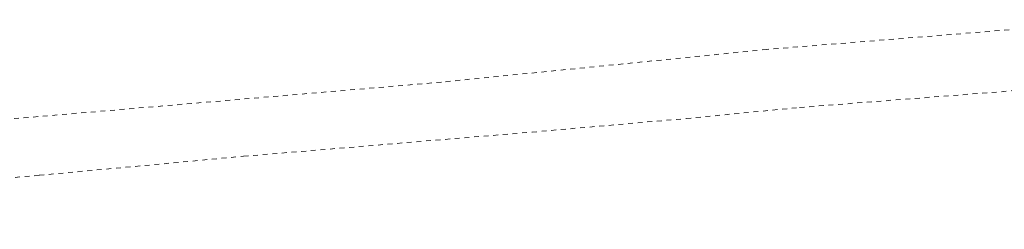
# Model space of a CAD drawing. Header units: metres. Extents: x 7527663 to 7537587, y 5492976 to 5503267.
# Tile 18 of 256: x 7533225 to 7533327, y 5497766 to 5497788. Entities that reach past the tile are written whole.
import ezdxf

# ---------------------------------------------------------------- set-up
doc = ezdxf.new("R2010")
doc.units = ezdxf.units.M
doc.linetypes.add('egug-500', pattern=[1, 0.5, -0.5])

msp = doc.modelspace()

# ---------------------------------------------------------------- linework, layer by layer
at = {"layer": '218-kontur użytku gruntowego', "color": 7, "linetype": 'egug-500', "lineweight": 18, "flags": 128}
for points in [[(7533340.44, 5497787.89), (7533302.36, 5497784.8)], [(7533302.36, 5497784.8), (7533268.58, 5497781.4)], [(7533305.76, 5497778.77), (7533353.12, 5497782.48)], [(7533268.58, 5497781.4), (7533159.83, 5497772.1)], [(7533294, 5497777.62), (7533305.76, 5497778.77)], [(7533278, 5497776.21), (7533294, 5497777.62)], [(7533248.06, 5497773.7), (7533278, 5497776.21)], [(7533226.86, 5497771.72), (7533248.06, 5497773.7)], [(7533160.58, 5497766.11), (7533226.86, 5497771.72)]]:
    msp.add_lwpolyline(points, dxfattribs=at)

doc.saveas('drawing.dxf')
